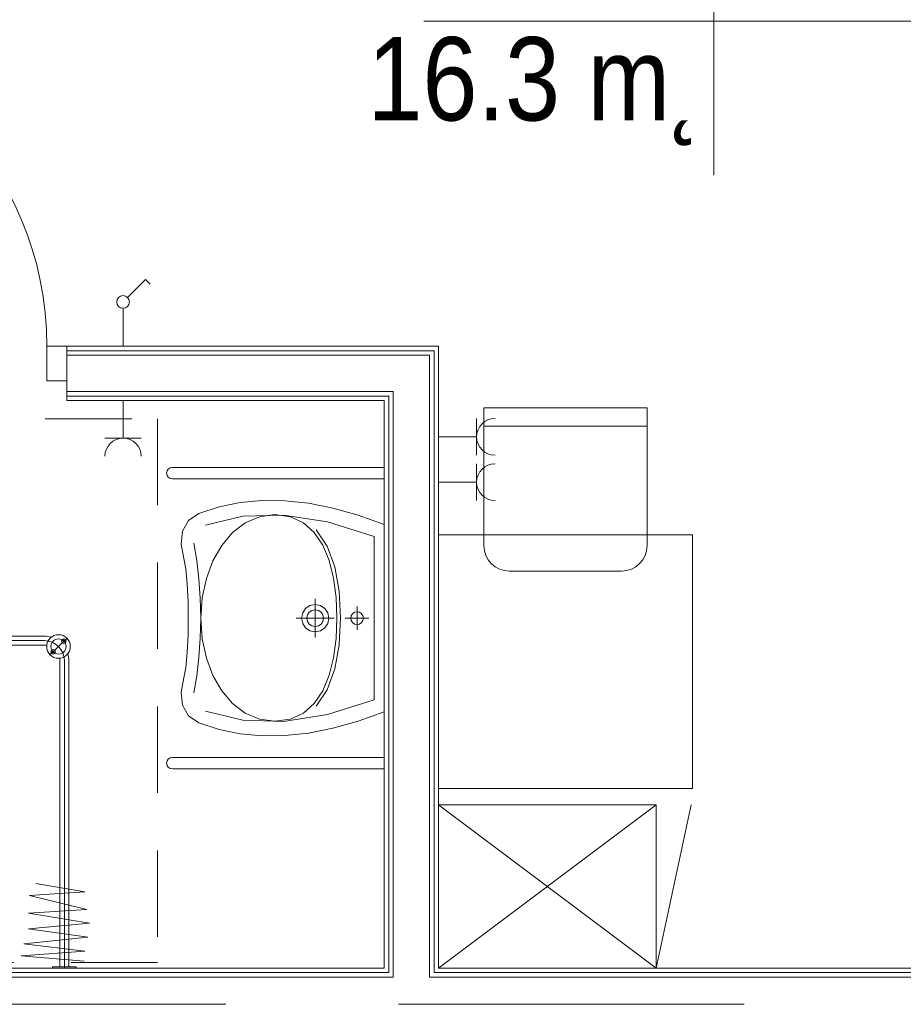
# Model space of a CAD drawing. Header units: centimetres. Extents: x -2424 to 1783, y 5 to 2907.
# Tile 64 of 99: x 750 to 994, y 1006 to 1277. Entities that reach past the tile are written whole.
import ezdxf

# ---------------------------------------------------------------- set-up
doc = ezdxf.new("R2010")
doc.units = ezdxf.units.CM
doc.linetypes.add('Długa kreska', pattern=[142.875, 95.25, -47.625])
doc.linetypes.add('Ponad', pattern=[39.688, 23.813, -15.875])
for name, color, linetype, lineweight in [('A-AREA-IDEN', 2, 'Continuous', 13), ('A-DETL', 90, 'Continuous', 9), ('A-DETL-GENF', 92, 'Continuous', 9), ('A-DETL-MEDM', 33, 'Continuous', 13), ('A-DOOR', 31, 'Continuous', 13), ('A-FLOR-OVHD', 1, 'Ponad', 9), ('A-WALL', 113, 'Continuous', 13), ('A-WALL-FNSH', 113, 'Continuous', 13), ('E-ELEC-EQPM', 71, 'Continuous', 9), ('I-FURN', 30, 'Continuous', 9), ('P-SANR-FIXT', 6, 'Continuous', 9)]:
    doc.layers.add(name, color=color, linetype=linetype, lineweight=lineweight)
doc.styles.add('Arial_11', font='arial.ttf', dxfattribs={"width": 0.85, "height": 23})

msp = doc.modelspace()

# ---------------------------------------------------------------- linework, layer by layer
at = {"layer": 'A-AREA-IDEN', "color": 251, "lineweight": 9}
for p, q in [((941.33, 1319.49), (941.33, 1276.99)), ((951.09, 1276.99), (861.33, 1276.99)), ((861.33, 1276.99), (1031.33, 1276.99)), ((941.33, 1276.99), (941.33, 1234.49))]:
    msp.add_line(p, q, dxfattribs=at)
at = {"layer": 'A-DETL', "color": 251, "linetype": 'Długa kreska', "lineweight": 9}
msp.add_line((1235.38, 1005.83), (294.38, 1005.83), dxfattribs=at)
at = {"layer": 'A-DETL-GENF', "color": 251, "lineweight": 9}
for p, q in [((757.38, 1187.33), (762.88, 1187.33)), ((757.38, 1177.83), (757.38, 1187.33)), ((762.88, 1187.33), (762.88, 1177.83)), ((762.88, 1177.83), (757.38, 1177.83))]:
    msp.add_line(p, q, dxfattribs=at)
at = {"layer": 'A-DETL-MEDM', "color": 251, "lineweight": 9}
for p, q in [((757.38, 1177.83), (757.38, 1187.33)), ((757.38, 1187.33), (762.88, 1187.33)), ((762.88, 1187.33), (762.88, 1177.83)), ((762.88, 1177.83), (757.38, 1177.83))]:
    msp.add_line(p, q, dxfattribs=at)
at = {"layer": 'A-DOOR', "color": 251, "lineweight": 9}
msp.add_arc((667.38, 1187.33), 90, 0, 90, dxfattribs=at)
at = {"layer": 'A-FLOR-OVHD', "color": 251, "lineweight": 9}
for p, q in [((637.87, 1167.33), (787.87, 1167.33)), ((787.87, 1167.33), (787.87, 1017.33)), ((787.87, 1017.33), (637.87, 1017.33))]:
    msp.add_line(p, q, dxfattribs=at)
at = {"layer": 'A-WALL', "color": 251, "lineweight": 9}
for p, q in [((762.88, 1186.08), (864.13, 1186.08)), ((762.88, 1184.83), (862.88, 1184.83)), ((862.88, 1184.83), (862.88, 1013.33)), ((864.13, 1186.08), (864.13, 1014.58)), ((762.88, 1177.83), (762.88, 1174.83)), ((762.88, 1174.83), (852.88, 1174.83)), ((762.88, 1173.58), (851.63, 1173.58)), ((851.63, 1173.58), (851.63, 1014.58)), ((852.88, 1174.83), (852.88, 1013.33)), ((558.38, 1013.33), (852.88, 1013.33)), ((851.63, 1014.58), (559.63, 1014.58)), ((862.88, 1013.33), (1187.38, 1013.33)), ((1187.38, 1014.58), (864.13, 1014.58))]:
    msp.add_line(p, q, dxfattribs=at)
at = {"layer": 'A-WALL-FNSH', "color": 251, "lineweight": 9}
for p, q in [((865.38, 1187.33), (762.88, 1187.33)), ((865.38, 1015.83), (865.38, 1187.33)), ((762.88, 1174.83), (762.88, 1172.33)), ((762.88, 1172.33), (850.38, 1172.33)), ((850.38, 1172.33), (850.38, 1015.83)), ((850.38, 1015.83), (560.88, 1015.83)), ((1187.38, 1015.83), (865.38, 1015.83))]:
    msp.add_line(p, q, dxfattribs=at)
at = {"layer": 'E-ELEC-EQPM', "color": 251, "lineweight": 9}
for p, q in [((779.61, 1200.81), (784.56, 1205.75)), ((784.56, 1205.75), (785.87, 1204.44)), ((778.38, 1197.83), (778.38, 1187.33)), ((778.38, 1161.99), (778.38, 1172.33)), ((875.88, 1157.25), (875.88, 1167.41)), ((773.38, 1161.99), (783.38, 1161.99)), ((875.88, 1162.33), (865.38, 1162.33)), ((875.88, 1144.75), (875.88, 1154.91)), ((875.88, 1149.83), (865.38, 1149.83))]:
    msp.add_line(p, q, dxfattribs=at)
msp.add_circle((778.38, 1199.57), 1.75, dxfattribs=at)
for centre, radius, start, end in [((880.96, 1162.33), 5.08, 90, 270), ((778.38, 1156.99), 5, 0, 180), ((880.96, 1149.83), 5.08, 90, 270)]:
    msp.add_arc(centre, radius, start, end, dxfattribs=at)
at = {"layer": 'I-FURN', "color": 251, "lineweight": 9}
for p, q in [((877.88, 1170.33), (877.88, 1132.33)), ((922.88, 1170.33), (877.88, 1170.33)), ((922.88, 1132.33), (922.88, 1170.33)), ((922.88, 1165.33), (877.88, 1165.33)), ((935.38, 1135.33), (865.38, 1135.33)), ((935.38, 1065.33), (935.38, 1135.33)), ((884.88, 1125.33), (915.88, 1125.33)), ((865.38, 1065.33), (935.38, 1065.33)), ((865.38, 1060.83), (925.38, 1015.83)), ((925.38, 1060.83), (865.38, 1015.83)), ((925.38, 1060.83), (865.38, 1060.83)), ((925.38, 1015.83), (935.09, 1060.83)), ((925.38, 1015.83), (925.38, 1060.83))]:
    msp.add_line(p, q, dxfattribs=at)
for centre, start, end in [((884.88, 1132.33), 180, 270), ((915.88, 1132.33), 270, 0)]:
    msp.add_arc(centre, 7, start, end, dxfattribs=at)
at = {"layer": 'P-SANR-FIXT', "color": 251, "lineweight": 9}
for p, q in [((791.98, 1153.93), (850.38, 1153.93)), ((791.98, 1150.73), (850.38, 1150.73)), ((804.87, 1143.05), (810.69, 1144.24)), ((810.69, 1144.24), (816.73, 1144.8)), ((816.73, 1144.8), (823, 1144.72)), ((823, 1144.72), (829.49, 1144.01)), ((829.49, 1144.01), (836.21, 1142.67)), ((796.41, 1139.25), (799.26, 1141.21)), ((799.26, 1141.21), (804.87, 1143.05)), ((811.39, 1140.46), (822.64, 1140.78)), ((815.96, 1140.31), (820.24, 1140.91)), ((820.24, 1140.91), (824.54, 1140.31)), ((822.64, 1140.78), (834.73, 1138.91)), ((836.21, 1142.67), (843.17, 1140.71)), ((843.17, 1140.71), (850.38, 1138.13)), ((794.79, 1136.32), (796.41, 1139.25)), ((801.09, 1138), (811.39, 1140.46)), ((808.57, 1135.94), (812.05, 1138.61)), ((812.05, 1138.61), (815.96, 1140.31)), ((824.54, 1140.31), (828.16, 1138.63)), ((828.16, 1138.63), (831.11, 1135.96)), ((834.73, 1138.91), (847.58, 1134.83)), ((794.37, 1132.72), (794.79, 1136.32)), ((805.58, 1132.41), (808.57, 1135.94)), ((831.11, 1135.96), (833.45, 1132.45)), ((834.66, 1132.21), (831.64, 1136.71)), ((795.1, 1128.79), (794.37, 1132.72)), ((797.87, 1132.97), (798.74, 1128.26)), ((847.58, 1134.83), (847.58, 1112.33)), ((803.15, 1128.16), (805.58, 1132.41)), ((833.45, 1132.45), (835.21, 1128.22)), ((836.75, 1126.47), (834.66, 1132.21)), ((795.65, 1125.97), (795.1, 1128.79)), ((798.74, 1128.26), (799.3, 1123.18)), ((801.34, 1123.31), (803.15, 1128.16)), ((835.21, 1128.22), (836.42, 1123.38)), ((796.08, 1121.74), (795.65, 1125.97)), ((837.95, 1119.77), (836.75, 1126.47)), ((796.34, 1116.93), (796.08, 1121.74)), ((799.3, 1123.18), (799.64, 1117.84)), ((800.21, 1117.98), (801.34, 1123.31)), ((836.42, 1123.38), (837.12, 1118.06)), ((838.34, 1112.39), (837.95, 1119.77)), ((796.37, 1112.33), (796.34, 1116.93)), ((799.64, 1117.84), (799.85, 1112.34)), ((799.81, 1112.31), (800.21, 1117.98)), ((831.36, 1117.67), (831.36, 1106.98)), ((837.12, 1118.06), (837.34, 1112.39)), ((827.91, 1113.78), (827.61, 1112.33)), ((828.71, 1114.98), (827.91, 1113.78)), ((829.91, 1115.78), (828.71, 1114.98)), ((829.74, 1113.95), (829.24, 1113.22)), ((830.47, 1114.44), (829.74, 1113.95)), ((831.36, 1116.08), (829.91, 1115.78)), ((831.36, 1114.63), (830.47, 1114.44)), ((832.82, 1115.78), (831.36, 1116.08)), ((832.26, 1114.44), (831.36, 1114.63)), ((832.99, 1113.95), (832.26, 1114.44)), ((834.01, 1114.98), (832.82, 1115.78)), ((833.48, 1113.22), (832.99, 1113.95)), ((834.82, 1113.78), (834.01, 1114.98)), ((835.11, 1112.33), (834.82, 1113.78)), ((841.66, 1113.56), (841.29, 1113.01)), ((842.22, 1113.94), (841.66, 1113.56)), ((842.9, 1114.08), (842.22, 1113.94)), ((842.9, 1109.07), (842.9, 1115.58)), ((843.58, 1113.94), (842.9, 1114.08)), ((844.14, 1113.56), (843.58, 1113.94)), ((844.51, 1113.01), (844.14, 1113.56)), ((796.34, 1107.73), (796.37, 1112.33)), ((799.85, 1112.34), (799.64, 1106.84)), ((800.21, 1106.64), (799.81, 1112.31)), ((826.11, 1112.33), (836.61, 1112.33)), ((827.61, 1112.33), (827.91, 1110.87)), ((827.91, 1110.87), (828.71, 1109.67)), ((829.24, 1113.22), (829.06, 1112.33)), ((829.06, 1112.33), (829.24, 1111.43)), ((829.24, 1111.43), (829.74, 1110.7)), ((832.99, 1110.7), (833.48, 1111.43)), ((833.66, 1112.33), (833.48, 1113.22)), ((833.48, 1111.43), (833.66, 1112.33)), ((834.01, 1109.67), (834.82, 1110.87)), ((834.82, 1110.87), (835.11, 1112.33)), ((837.34, 1112.39), (837.12, 1106.72)), ((837.95, 1105.02), (838.34, 1112.39)), ((839.65, 1112.33), (846.15, 1112.33)), ((841.29, 1113.01), (841.15, 1112.33)), ((841.15, 1112.33), (841.29, 1111.65)), ((841.29, 1111.65), (841.66, 1111.09)), ((841.66, 1111.09), (842.22, 1110.71)), ((843.58, 1110.71), (844.14, 1111.09)), ((844.14, 1111.09), (844.51, 1111.65)), ((844.65, 1112.33), (844.51, 1113.01)), ((844.51, 1111.65), (844.65, 1112.33)), ((847.58, 1112.33), (847.58, 1089.82)), ((828.71, 1109.67), (829.91, 1108.87)), ((829.74, 1110.7), (830.47, 1110.21)), ((829.91, 1108.87), (831.36, 1108.57)), ((830.47, 1110.21), (831.36, 1110.02)), ((831.36, 1110.02), (832.26, 1110.21)), ((831.36, 1108.57), (832.82, 1108.87)), ((832.26, 1110.21), (832.99, 1110.7)), ((832.82, 1108.87), (834.01, 1109.67)), ((842.22, 1110.71), (842.9, 1110.57)), ((842.9, 1110.57), (843.58, 1110.71)), ((675.77, 1107.38), (756.68, 1107.38)), ((756.68, 1106.13), (675.77, 1106.13)), ((758.13, 1102.08), (763.01, 1106.95)), ((796.08, 1102.91), (796.34, 1107.73)), ((799.64, 1106.84), (799.3, 1101.5)), ((801.34, 1101.34), (800.21, 1106.64)), ((837.12, 1106.72), (836.42, 1101.41)), ((675.77, 1104.88), (756.68, 1104.88)), ((795.65, 1098.68), (796.08, 1102.91)), ((836.75, 1098.32), (837.95, 1105.02)), ((760.93, 1016.13), (760.93, 1100.63)), ((762.18, 1015.83), (762.18, 1100.63)), ((763.43, 1016.13), (763.43, 1100.63)), ((799.3, 1101.5), (798.74, 1096.42)), ((803.15, 1096.51), (801.34, 1101.34)), ((836.42, 1101.41), (835.21, 1096.57)), ((795.1, 1095.86), (795.65, 1098.68)), ((834.66, 1092.57), (836.75, 1098.32)), ((794.37, 1091.93), (795.1, 1095.86)), ((798.74, 1096.42), (797.87, 1091.71)), ((805.58, 1092.29), (803.15, 1096.51)), ((835.21, 1096.57), (833.45, 1092.33)), ((794.79, 1088.33), (794.37, 1091.93)), ((808.57, 1088.79), (805.58, 1092.29)), ((833.45, 1092.33), (831.11, 1088.82)), ((831.64, 1088.07), (834.66, 1092.57)), ((847.58, 1089.82), (834.73, 1085.74)), ((796.41, 1085.4), (794.79, 1088.33)), ((811.39, 1084.19), (801.09, 1086.65)), ((812.05, 1086.14), (808.57, 1088.79)), ((831.11, 1088.82), (828.16, 1086.16)), ((850.38, 1086.52), (843.17, 1083.94)), ((799.26, 1083.44), (796.41, 1085.4)), ((822.64, 1083.87), (811.39, 1084.19)), ((815.96, 1084.46), (812.05, 1086.14)), ((820.24, 1083.88), (815.96, 1084.46)), ((824.54, 1084.47), (820.24, 1083.88)), ((834.73, 1085.74), (822.64, 1083.87)), ((828.16, 1086.16), (824.54, 1084.47)), ((843.17, 1083.94), (836.21, 1081.98)), ((804.87, 1081.6), (799.26, 1083.44)), ((810.69, 1080.41), (804.87, 1081.6)), ((836.21, 1081.98), (829.49, 1080.64)), ((816.73, 1079.85), (810.69, 1080.41)), ((823, 1079.93), (816.73, 1079.85)), ((829.49, 1080.64), (823, 1079.93)), ((791.98, 1073.93), (850.38, 1073.93)), ((850.38, 1070.73), (791.98, 1070.73)), ((767.86, 1036.84), (754.33, 1039.14)), ((752.55, 1035.82), (767.86, 1036.84)), ((768.37, 1031.99), (752.55, 1035.82)), ((752.29, 1030.97), (768.37, 1031.99)), ((769.14, 1028.16), (752.29, 1030.97)), ((752.29, 1026.62), (769.14, 1028.16)), ((768.63, 1024.33), (752.29, 1026.62)), ((751.02, 1022.54), (768.63, 1024.33)), ((767.86, 1020.49), (751.02, 1022.54)), ((750.25, 1019.22), (767.86, 1020.49)), ((767.61, 1017.68), (750.25, 1019.22)), ((758.93, 1016.13), (765.43, 1016.13)), ((758.93, 1015.83), (758.93, 1016.13)), ((765.43, 1016.13), (765.43, 1015.83))]:
    msp.add_line(p, q, dxfattribs=at)
for centre, radius in [((760.57, 1104.51), 3.25), ((760.57, 1104.51), 2.1), ((762.06, 1106), 0.62), ((762.06, 1106), 0.32), ((759.09, 1103.03), 0.62), ((759.09, 1103.03), 0.32)]:
    msp.add_circle(centre, radius, dxfattribs=at)
for centre, radius, start, end in [((791.98, 1152.33), 1.6, 90, 270), ((756.68, 1100.63), 6.75, 73.5035, 90), ((756.68, 1100.63), 5.5, 0, 90), ((756.68, 1100.63), 4.25, 81.1489, 90), ((756.68, 1100.63), 4.25, 0, 8.8511), ((756.68, 1100.63), 6.75, 0, 16.4965), ((791.98, 1072.33), 1.6, 90, 270)]:
    msp.add_arc(centre, radius, start, end, dxfattribs=at)

# ---------------------------------------------------------------- texts
at = {"layer": 'A-AREA-IDEN', "color": 251, "lineweight": 9, "style": 'Arial_11', "width": 0.85}
msp.add_text('16.3 m˛', height=23, dxfattribs=at).set_placement((845.75, 1249.6))

doc.saveas('drawing.dxf')
